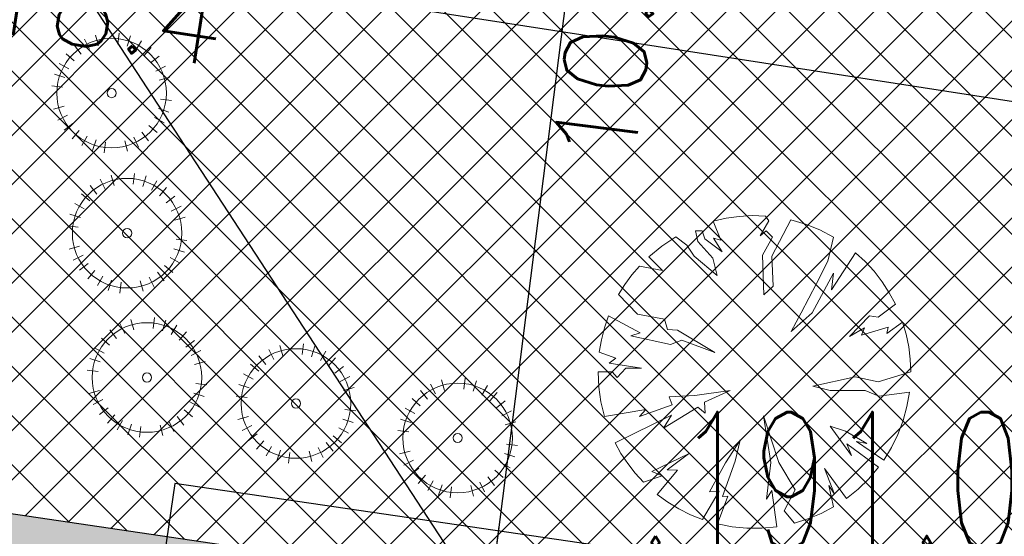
# Model space of a CAD drawing. Header units: metres. Extents: x 5509548 to 5517943, y 5680530 to 5684871.
# Tile 68 of 124: x 5516080.69 to 5516089.68, y 5683301.33 to 5683306.05. Entities that reach past the tile are written whole.
import ezdxf
from ezdxf import colors
from ezdxf.entities.mleader import LeaderData, LeaderLine
from ezdxf.enums import TextEntityAlignment as Align
from ezdxf.lldxf.tags import DXFTag
from ezdxf.math import Vec2, Vec3

# ---------------------------------------------------------------- set-up
doc = ezdxf.new("R2010")
doc.units = ezdxf.units.M
doc.layers.get('0').update_dxf_attribs({"linetype": 'CONTINUOUS', "lineweight": 18})
doc.layers.get('Defpoints').update_dxf_attribs({"linetype": 'CONTINUOUS'})
for name, color, linetype in [('--EL_LEGENDA', 240, 'CONTINUOUS'), ('A-Chodniki', 230, 'CONTINUOUS'), ('A-Nasadzenia', 7, 'CONTINUOUS'), ('A-Nawierzchnie', 41, 'CONTINUOUS'), ('A-Zieleń-Wysoka', 60, 'CONTINUOUS'), ('org', 1, 'CONTINUOUS')]:
    doc.layers.add(name, color=color, linetype=linetype)
doc.layers.add('D-WYMIARY', color=7, linetype='CONTINUOUS', lineweight=15)
doc.layers.add('wysokosci', color=7, linetype='CONTINUOUS', lineweight=25, true_color=0x24e924)
doc.styles.get("Standard").update_dxf_attribs({"font": 'simplex.shx'})
tags = doc.linetypes.add('--LINIA_nN', pattern='A,0.5,-0.2,["nN",Standard,S=0.1,R=0,X=-0.1,Y=-0.05],-0.25', length=0.95).pattern_tags.tags
tags[6] = DXFTag(74, 10)
doc.dimstyles.get("Standard").update_dxf_attribs({"dimtxt": 0.18, "dimasz": 0.18, "dimexe": 0.18, "dimexo": 0.0625, "dimgap": 0.09, "dimtad": 0, "dimtih": 1, "dimtoh": 1, "dimdec": 4, "dimzin": 0, "dimdsep": 46, "dimtxsty": 'Standard', "dimcen": 0.09, "dimadec": 0, "dimazin": 0, "dimtfac": 1, "dimtdec": 4, "dimtofl": 0, "dimtmove": 0, "dimatfit": 3, "dimfxl": 1, "dimtolj": 1, "dimtzin": 0, "dimarcsym": 0})

# ---------------------------------------------------------------- blocks, each defined once
blk = doc.blocks.new('_ARCHTICK')
at = {"color": 0, "linetype": 'ByBlock', "lineweight": -2}
blk.add_line((0, 0), (-1, 0), dxfattribs=at)
blk.add_solid([(0.398, 0.309), (0.309, 0.398), (-0.309, -0.398), (-0.398, -0.309)], dxfattribs=at)
blk = doc.blocks.new('*D421')
at = {"layer": 'D-WYMIARY', "color": 14, "lineweight": -2}
for p, q in [((5516073.056, 5683311.8889), (5516072.3923, 5683307.6098)), ((5516072.0553, 5683308.0467), (5516090.9821, 5683305.1112)), ((5516090.5326, 5683304.823), (5516090.5286, 5683304.797))]:
    blk.add_line(p, q, dxfattribs=at)
at = {"layer": 'Defpoints', "color": 0}
for p in [(5516073.1116, 5683312.2471), (5516090.5868, 5683305.1725), (5516090.5882, 5683305.1812)]:
    blk.add_point(p, dxfattribs=at)
at = {"layer": 'D-WYMIARY', "color": 14, "lineweight": -2, "xscale": 0.5, "yscale": 0.5, "zscale": 0.5}
for p, rotation in [((5516072.4506, 5683307.9853), 171.1838518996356), ((5516090.5868, 5683305.1725), 351.1838518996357)]:
    blk.add_blockref('_ARCHTICK', p, dxfattribs=dict(at, rotation=rotation))
at = {"layer": 'D-WYMIARY', "color": 50, "linetype": 'ByBlock', "insert": (5516081.4535, 5683306.1589), "char_height": 0.75, "attachment_point": 5, "rotation": 351.18385}
blk.add_mtext('\\A1;18.4', dxfattribs=at)
blk = doc.blocks.new('*D423')
at = {"layer": 'D-WYMIARY', "color": 14, "lineweight": -2}
for p, q in [((5516071.5835, 5683302.4059), (5516071.2164, 5683300.1107)), ((5516082.4407, 5683300.6695), (5516082.0736, 5683298.3743)), ((5516082.5286, 5683298.6863), (5516070.8814, 5683300.5491))]:
    blk.add_line(p, q, dxfattribs=at)
at = {"layer": 'Defpoints', "color": 0}
for p in [(5516071.6407, 5683302.7638), (5516082.4979, 5683301.0274), (5516071.2764, 5683300.4859)]:
    blk.add_point(p, dxfattribs=at)
at = {"layer": 'D-WYMIARY', "color": 14, "lineweight": -2, "xscale": 0.5, "yscale": 0.5, "zscale": 0.5}
for p, rotation in [((5516071.2764, 5683300.4859), 170.9135448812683), ((5516082.1336, 5683298.7495), 350.9135448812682)]:
    blk.add_blockref('_ARCHTICK', p, dxfattribs=dict(at, rotation=rotation))
at = {"layer": 'D-WYMIARY', "color": 50, "linetype": 'ByBlock', "insert": (5516076.6379, 5683299.198), "char_height": 0.75, "attachment_point": 5, "rotation": 350.91354}
blk.add_mtext('\\A1;11.0', dxfattribs=at)
blk = doc.blocks.new('*D437')
at = {"layer": 'D-WYMIARY', "color": 14, "lineweight": -2}
for p, q in [((5516084.9562, 5683300.5347), (5516086.3192, 5683311.2316)), ((5516084.846, 5683311.0161), (5516086.6456, 5683310.7868)), ((5516083.5842, 5683301.1128), (5516085.3837, 5683300.8835))]:
    blk.add_line(p, q, dxfattribs=at)
at = {"layer": 'Defpoints', "color": 0}
for p in [(5516084.4865, 5683311.0619), (5516086.2686, 5683310.8348), (5516083.2246, 5683301.1586)]:
    blk.add_point(p, dxfattribs=at)
at = {"layer": 'D-WYMIARY', "color": 14, "lineweight": -2, "xscale": 0.5, "yscale": 0.5, "zscale": 0.5}
for p, rotation in [((5516086.2686, 5683310.8348), 82.73860154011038), ((5516085.0068, 5683300.9315), 262.7386015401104)]:
    blk.add_blockref('_ARCHTICK', p, dxfattribs=dict(at, rotation=rotation))
at = {"layer": 'D-WYMIARY', "color": 50, "linetype": 'ByBlock', "insert": (5516086.0593, 5683305.8294), "char_height": 0.75, "attachment_point": 5, "rotation": 82.7386}
blk.add_mtext('\\A1;10.0', dxfattribs=at)
blk = doc.blocks.new('Drzewo-2')
at = {"layer": 'A-Zieleń-Wysoka', "linetype": 'Continuous', "lineweight": 13}
for p, q in [((-0.3935, 1.4165, 20.48), (-0.2765, 1.4432, 20.48)), ((-0.2765, 1.4432, 20.48), (-0.1576, 1.46, 20.48)), ((-0.1576, 1.46, 20.48), (-0.0378, 1.4668, 20.48)), ((-0.0378, 1.4668, 20.48), (0.0822, 1.4634, 20.48)), ((0.0822, 1.4634, 20.48), (0.1142, 1.4197, 20.48)), ((-0.3252, 1.2426, 20.48), (-0.3935, 1.4165, 20.48)), ((0.1142, 1.4197, 20.48), (0.0355, 1.282, 20.48)), ((0.1405, 1.0983, 20.48), (0.313, 1.4281, 20.48)), ((0.313, 1.4281, 20.48), (0.4481, 1.3888, 20.48)), ((0.4481, 1.3888, 20.48), (0.5786, 1.3363, 20.48)), ((-0.863, 1.1895, 20.48), (-0.7347, 1.2736, 20.48)), ((-0.7347, 1.2736, 20.48), (-0.6335, 1.1967, 20.48)), ((-0.5548, 1.3279, 20.48), (-0.4958, 1.3279, 20.48)), ((-0.5351, 1.2295, 20.48), (-0.5548, 1.3279, 20.48)), ((-0.4958, 1.3279, 20.48), (-0.4696, 1.2557, 20.48)), ((-0.3908, 1.2623, 20.48), (-0.3252, 1.2426, 20.48)), ((-0.3121, 1.1377, 20.48), (-0.3908, 1.2623, 20.48)), ((0.0355, 1.282, 20.48), (0.088, 1.3279, 20.48)), ((0.147, 1.2688, 20.48), (0.0552, 1.1049, 20.48)), ((0.088, 1.3279, 20.48), (0.147, 1.2688, 20.48)), ((0.5786, 1.3363, 20.48), (0.7034, 1.2713, 20.48)), ((0.7034, 1.2713, 20.48), (0.6521, 1.0524, 20.48)), ((-0.9815, 1.0921, 20.48), (-0.863, 1.1895, 20.48)), ((-0.6335, 1.1967, 20.48), (-0.5679, 1.0983, 20.48)), ((-0.3974, 1.0786, 20.48), (-0.5351, 1.2295, 20.48)), ((-0.4696, 1.2557, 20.48), (-0.3121, 1.1377, 20.48)), ((-0.8566, 0.9671, 20.48), (-0.9815, 1.0921, 20.48)), ((-0.5679, 1.0983, 20.48), (-0.358, 0.9212, 20.48)), ((-0.358, 0.9212, 20.48), (-0.3974, 1.0786, 20.48)), ((0.0552, 1.1049, 20.48), (0.0683, 0.7441, 20.48)), ((0.1536, 0.8228, 20.48), (0.1405, 1.0983, 20.48)), ((0.6849, 0.79, 20.48), (0.9054, 1.1281, 20.48)), ((0.9054, 1.1281, 20.48), (0.9933, 1.047, 20.48)), ((-1.1366, 0.9254, 20.48), (-1.0669, 1.0069, 20.48)), ((-1.0669, 1.0069, 20.48), (-0.8566, 0.9671, 20.48)), ((0.6521, 1.0524, 20.48), (0.5472, 0.849, 20.48)), ((0.9933, 1.047, 20.48), (1.074, 0.9588, 20.48)), ((-1.1999, 0.8388, 20.48), (-1.1366, 0.9254, 20.48)), ((0.5078, 0.5801, 20.48), (0.7046, 0.9409, 20.48)), ((0.7046, 0.9409, 20.48), (0.6849, 0.79, 20.48)), ((1.074, 0.9588, 20.48), (1.1471, 0.8642, 20.48)), ((-1.2566, 0.7478, 20.48), (-1.1999, 0.8388, 20.48)), ((0.0683, 0.7441, 20.48), (0.1536, 0.8228, 20.48)), ((0.5472, 0.849, 20.48), (0.4094, 0.5801, 20.48)), ((1.1471, 0.8642, 20.48), (1.212, 0.7638, 20.48)), ((-1.0862, 0.567, 20.48), (-1.2566, 0.7478, 20.48)), ((1.212, 0.7638, 20.48), (1.2682, 0.6583, 20.48)), ((1.2682, 0.6583, 20.48), (1.1113, 0.5407, 20.48)), ((-1.3862, 0.4435, 20.48), (-1.3495, 0.5517, 20.48)), ((-1.3495, 0.5517, 20.48), (-1.0599, 0.3964, 20.48)), ((-0.8369, 0.5211, 20.48), (-1.0862, 0.567, 20.48)), ((0.3176, 0.4095, 20.48), (0.5078, 0.5801, 20.48)), ((0.4094, 0.5801, 20.48), (0.3176, 0.4095, 20.48)), ((1.0326, 0.5539, 20.48), (0.8489, 0.3636, 20.48)), ((1.1113, 0.5407, 20.48), (1.0326, 0.5539, 20.48)), ((-0.8106, 0.4292, 20.48), (-0.8369, 0.5211, 20.48)), ((1.19, 0.3899, 20.48), (1.3347, 0.4949, 20.48)), ((1.3347, 0.4949, 20.48), (1.3671, 0.3839, 20.48)), ((-1.4141, 0.3327, 20.48), (-1.3862, 0.4435, 20.48)), ((-1.0599, 0.3964, 20.48), (-1.1452, 0.3702, 20.48)), ((-1.1452, 0.3702, 20.48), (-0.7844, 0.2915, 20.48)), ((-0.7188, 0.4227, 20.48), (-0.8106, 0.4292, 20.48)), ((-0.3777, 0.2193, 20.48), (-0.7188, 0.4227, 20.48)), ((0.8489, 0.3636, 20.48), (0.9867, 0.4423, 20.48)), ((0.9604, 0.3767, 20.48), (1.2031, 0.4489, 20.48)), ((0.9867, 0.4423, 20.48), (0.9604, 0.3767, 20.48)), ((1.2031, 0.4489, 20.48), (1.19, 0.3899, 20.48)), ((1.3671, 0.3839, 20.48), (1.3904, 0.2706, 20.48)), ((-1.433, 0.22, 20.48), (-1.4141, 0.3327, 20.48)), ((-0.7844, 0.2915, 20.48), (-0.6795, 0.3308, 20.48)), ((-0.6795, 0.3308, 20.48), (-0.3777, 0.2193, 20.48)), ((1.3904, 0.2706, 20.48), (1.4044, 0.1558, 20.48)), ((-1.2829, 0.1668, 20.48), (-1.433, 0.22, 20.48)), ((-1.342, 0.1209, 20.48), (-1.2829, 0.1668, 20.48)), ((-1.0468, 0.075, 20.48), (-1.342, 0.1209, 20.48)), ((1.4044, 0.1558, 20.48), (1.4091, 0.0402, 20.48)), ((-1.4444, 0.0402, 20.48), (-1.3157, 0.0422, 20.48)), ((-1.4378, -0.0967, 20.48), (-1.4444, 0.0402, 20.48)), ((-1.3157, 0.0422, 20.48), (-1.2698, -0.0103, 20.48)), ((-1.2698, -0.0103, 20.48), (-1.1911, 0.075, 20.48)), ((-1.1911, 0.075, 20.48), (-1.0468, 0.075, 20.48)), ((1.4091, 0.0402, 20.48), (1.1113, -0.0496, 20.48)), ((0.9014, -0.0037, 20.48), (0.5144, -0.089, 20.48)), ((0.5144, -0.089, 20.48), (0.6718, -0.1283, 20.48)), ((1.1113, -0.0496, 20.48), (0.9014, -0.0037, 20.48)), ((-1.4181, -0.2323, 20.48), (-1.4378, -0.0967, 20.48)), ((-0.5621, -0.1748, 20.48), (-0.7968, -0.186, 20.48)), ((-0.2379, -0.1301, 20.48), (-0.5621, -0.1748, 20.48)), ((-0.4727, -0.2363, 20.48), (-0.2379, -0.1301, 20.48)), ((0.6718, -0.1283, 20.48), (0.9932, -0.1283, 20.48)), ((0.9932, -0.1283, 20.48), (1.1179, -0.1808, 20.48)), ((1.1179, -0.1808, 20.48), (1.3973, -0.1428, 20.48)), ((1.3973, -0.1428, 20.48), (1.3739, -0.2746, 20.48)), ((-1.3855, -0.3654, 20.48), (-1.4181, -0.2323, 20.48)), ((-0.7689, -0.2587, 20.48), (-1.0651, -0.3648, 20.48)), ((-0.7968, -0.186, 20.48), (-0.7689, -0.2587, 20.48)), ((-0.4671, -0.3369, 20.48), (-0.4727, -0.2363, 20.48)), ((-1.0092, -0.3034, 20.48), (-1.3855, -0.3654, 20.48)), ((-1.2898, -0.6057, 20.48), (-0.7745, -0.3537, 20.48)), ((-1.0651, -0.3648, 20.48), (-1.0092, -0.3034, 20.48)), ((-0.8471, -0.471, 20.48), (-0.5341, -0.281, 20.48)), ((-0.7745, -0.3537, 20.48), (-0.8471, -0.471, 20.48)), ((-0.5341, -0.281, 20.48), (-0.4671, -0.3369, 20.48)), ((0.0639, -0.3593, 20.48), (0.131, -0.784, 20.48)), ((0.2036, -0.784, 20.48), (0.0639, -0.3593, 20.48)), ((1.3739, -0.2746, 20.48), (1.3383, -0.4037, 20.48)), ((1.3383, -0.4037, 20.48), (1.2907, -0.5288, 20.48)), ((0.6731, -0.4543, 20.48), (0.8687, -0.7226, 20.48)), ((0.8128, -0.499, 20.48), (0.6731, -0.4543, 20.48)), ((1.0085, -0.6108, 20.48), (0.8128, -0.499, 20.48)), ((1.2907, -0.5288, 20.48), (1.2316, -0.6489, 20.48)), ((-1.2354, -0.7032, 20.48), (-1.2898, -0.6057, 20.48)), ((-0.1485, -0.5828, 20.48), (-0.2826, -0.7896, 20.48)), ((-0.1932, -0.7729, 20.48), (-0.1485, -0.5828, 20.48)), ((0.8687, -0.7226, 20.48), (0.824, -0.6164, 20.48)), ((0.824, -0.6164, 20.48), (1.1136, -0.8292, 20.48)), ((0.9134, -0.594, 20.48), (1.0085, -0.6108, 20.48)), ((1.1616, -0.763, 20.48), (0.9134, -0.594, 20.48)), ((-1.1736, -0.7961, 20.48), (-1.2354, -0.7032, 20.48)), ((-0.618, -0.7058, 20.48), (-0.9533, -0.8679, 20.48)), ((-0.8136, -0.8511, 20.48), (-0.618, -0.7058, 20.48)), ((1.2316, -0.6489, 20.48), (1.1616, -0.763, 20.48)), ((-1.1047, -0.8839, 20.48), (-1.1736, -0.7961, 20.48)), ((-0.2826, -0.7896, 20.48), (-0.428, -1.0523, 20.48)), ((-0.3106, -1.097, 20.48), (-0.1932, -0.7729, 20.48)), ((0.131, -0.784, 20.48), (0.0918, -1.1194, 20.48)), ((0.3545, -1.0355, 20.48), (0.2036, -0.784, 20.48)), ((-1.0291, -0.9661, 20.48), (-1.1047, -0.8839, 20.48)), ((-0.9533, -0.8679, 20.48), (-0.8583, -0.907, 20.48)), ((-0.905, -1.0771, 20.48), (-0.7186, -0.8567, 20.48)), ((-0.7186, -0.8567, 20.48), (-0.8136, -0.8511, 20.48)), ((0.6228, -0.8399, 20.48), (0.7122, -1.0747, 20.48)), ((0.8219, -1.1135, 20.48), (0.6228, -0.8399, 20.48)), ((1.1136, -0.8292, 20.48), (1.0256, -0.9331, 20.48)), ((-0.8583, -0.907, 20.48), (-1.0291, -0.9661, 20.48)), ((1.0256, -0.9331, 20.48), (0.928, -1.0282, 20.48)), ((-0.8088, -1.1471, 20.48), (-0.905, -1.0771, 20.48)), ((-0.3385, -1.0467, 20.48), (-0.4902, -1.306, 20.48)), ((-0.428, -1.0523, 20.48), (-0.3385, -1.0467, 20.48)), ((0.0918, -1.1194, 20.48), (0.1421, -1.0411, 20.48)), ((0.1421, -1.0411, 20.48), (0.1862, -1.3719, 20.48)), ((0.2539, -1.2256, 20.48), (0.3545, -1.0355, 20.48)), ((0.6619, -0.9964, 20.48), (0.7036, -1.1908, 20.48)), ((0.7122, -1.0747, 20.48), (0.6619, -0.9964, 20.48)), ((0.928, -1.0282, 20.48), (0.8219, -1.1135, 20.48)), ((-0.7072, -1.2089, 20.48), (-0.8088, -1.1471, 20.48)), ((-0.356, -1.3459, 20.48), (-0.2603, -1.0914, 20.48)), ((-0.2603, -1.0914, 20.48), (-0.3106, -1.097, 20.48)), ((-0.6007, -1.262, 20.48), (-0.7072, -1.2089, 20.48)), ((0.3479, -1.339, 20.48), (0.2539, -1.2256, 20.48)), ((0.5897, -1.2509, 20.48), (0.4708, -1.3004, 20.48)), ((0.7036, -1.1908, 20.48), (0.5897, -1.2509, 20.48)), ((-0.4902, -1.306, 20.48), (-0.6007, -1.262, 20.48)), ((-0.222, -1.3719, 20.48), (-0.356, -1.3459, 20.48)), ((0.4708, -1.3004, 20.48), (0.3479, -1.339, 20.48)), ((-0.0862, -1.3849, 20.48), (-0.222, -1.3719, 20.48)), ((0.0503, -1.385, 20.48), (-0.0862, -1.3849, 20.48)), ((0.1862, -1.3719, 20.48), (0.0503, -1.385, 20.48))]:
    blk.add_line(p, q, dxfattribs=at)

msp = doc.modelspace()

# ---------------------------------------------------------------- hatches: boundary and pattern name
at = {"layer": 'A-Nawierzchnie', "linetype": 'ByBlock', "true_color": 0xb7e0ab, "transparency": 33554687}
h = msp.add_hatch(dxfattribs=at)
h.set_pattern_fill('ANSI37', color=9, scale=0.1, style=0)
h.set_pattern_definition([(45, (615.27432, 129.31925), (-0.224506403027, 0.224506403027), []), (135, (615.27432, 129.31925), (-0.224506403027, -0.224506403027), [])])
h.paths.add_polyline_path([(5516099.6639, 5683319.5096), (5516093.1805, 5683320.4925, 0.024008), (5516090.8891, 5683320.728), (5516071.6665, 5683321.7756, -0.024847), (5516069.2956, 5683322.0234), (5516062.3028, 5683323.1087, -0.363827), (5516061.033, 5683324.5592), (5516063.2311, 5683324.2306), (5516064.4905, 5683332.6469), (5516062.2949, 5683332.9751), (5516065.443, 5683353.3794, 0.414214), (5516062.934, 5683356.8006), (5516050.0898, 5683358.7762, 0.414195), (5516046.6686, 5683356.2674), (5516042.2573, 5683327.5989, 0.414232), (5516044.7663, 5683324.1776), (5516053.3436, 5683322.8583, -0.020079), (5516053.58, 5683322.8121), (5516052.6686, 5683316.9357), (5516054.1509, 5683316.7058), (5516053.921, 5683315.2235), (5516046.9543, 5683316.304), (5516046.5336, 5683313.5915), (5516044.9624, 5683313.8352), (5516043.9616, 5683307.3823), (5516045.5328, 5683307.1386), (5516044.0928, 5683297.8546), (5516044.2411, 5683297.8316), (5516044.0112, 5683296.3494), (5516069.872, 5683292.3384), (5516070.1019, 5683293.8207), (5516070.2501, 5683293.7977), (5516071.69, 5683303.0817), (5516073.2612, 5683302.838), (5516074.2621, 5683309.2909), (5516072.6908, 5683309.5346), (5516073.1116, 5683312.2471), (5516066.1449, 5683313.3276), (5516066.3748, 5683314.8099), (5516068.1406, 5683314.5361), (5516068.7128, 5683314.4528), (5516069.4442, 5683314.3618), (5516070.4218, 5683314.2672), (5516071.2564, 5683314.2106), (5516075.5865, 5683313.9748), (5516074.8502, 5683300.4651), (5516082.2566, 5683299.3801), (5516080.797, 5683289.4165), (5516090.8752, 5683287.9401), (5516092.6102, 5683299.7836), (5516076.4265, 5683302.1545), (5516076.8529, 5683309.9804), (5516087.9488, 5683309.371), (5516088.3054, 5683315.8614), (5516090.617, 5683315.7355, -0.024008), (5516092.4311, 5683315.549), (5516098.5994, 5683314.6138), (5516098.3185, 5683313.3068), (5516091.9943, 5683314.2827), (5516090.3907, 5683303.903), (5516099.094, 5683302.5612), (5516096.4969, 5683285.7468), (5516069.7946, 5683289.8685), (5516048.3426, 5683290.0988), (5516034.9659, 5683291.964), (5516037.0427, 5683305.7156), (5516039.9993, 5683324.3088), (5516043.122, 5683343.0758), (5516045.7965, 5683360.4422), (5516068.3327, 5683356.9759), (5516067.9798, 5683322.477), (5516099.9299, 5683320.7359)])
at = {"layer": 'A-Nawierzchnie', "linetype": 'ByBlock', "true_color": 0xf8e4d3, "transparency": 33554687}
h = msp.add_hatch(color=254, dxfattribs=at)
h.paths.add_polyline_path([(5516054.1509, 5683316.7058), (5516052.6686, 5683316.9357), (5516053.58, 5683322.8123, -0.135374), (5516054.9791, 5683322.0459), (5516054.1509, 5683316.7058)])
h.paths.add_polyline_path([(5516075.5864, 5683313.9747), (5516074.8502, 5683300.4651), (5516082.2566, 5683299.3801), (5516082.532, 5683301.2601), (5516076.4265, 5683302.1545), (5516076.8529, 5683309.9804), (5516087.9488, 5683309.371), (5516088.0359, 5683310.8685), (5516076.9343, 5683311.4735), (5516077.1658, 5683315.3908), (5516071.338, 5683315.7084, -0.0249), (5516068.3606, 5683316.0199), (5516062.3209, 5683316.9566), (5516062.091, 5683315.4743), (5516068.1309, 5683314.5376, 0.024826), (5516071.2564, 5683314.2106), (5516075.5865, 5683313.9748)])

# ---------------------------------------------------------------- linework, layer by layer
at = {"layer": '--EL_LEGENDA', "linetype": '--LINIA_nN', "ltscale": 5, "elevation": 10.3}
msp.add_lwpolyline([(5516089.1614, 5683299.9356), (5516089.2826, 5683300.7634), (5516082.109, 5683301.8143), (5516081.6887, 5683298.9449)], dxfattribs=at)
at = {"layer": 'A-Chodniki', "linetype": 'ByBlock'}
msp.add_line((5516076.4265, 5683302.1545), (5516082.532, 5683301.2601), dxfattribs=at)
at = {"layer": 'A-Nasadzenia', "color": 72, "linetype": 'Continuous', "lineweight": 13}
for p, q in [((5516081.3308, 5683305.7794), (5516081.286, 5683305.8688)), ((5516081.4132, 5683305.8111), (5516081.3866, 5683305.9075)), ((5516081.5883, 5683305.8238), (5516081.6007, 5683305.923)), ((5516081.6744, 5683305.8043), (5516081.7058, 5683305.8992)), ((5516081.755, 5683305.7685), (5516081.8044, 5683305.8554)), ((5516081.2563, 5683305.7323), (5516081.1948, 5683305.8112)), ((5516081.827, 5683305.7176), (5516081.8924, 5683305.7932)), ((5516081.1923, 5683305.6716), (5516081.1167, 5683305.737)), ((5516081.8878, 5683305.6536), (5516081.9667, 5683305.7151)), ((5516081.1414, 5683305.5995), (5516081.0545, 5683305.6489)), ((5516081.9349, 5683305.579), (5516082.0243, 5683305.6239)), ((5516081.1056, 5683305.5189), (5516081.0106, 5683305.5504)), ((5516081.9665, 5683305.4967), (5516082.0629, 5683305.5233)), ((5516081.0861, 5683305.4329), (5516080.9869, 5683305.4452)), ((5516081.9792, 5683305.3216), (5516082.0785, 5683305.3092)), ((5516081.0988, 5683305.2577), (5516081.0024, 5683305.2312)), ((5516081.9598, 5683305.2355), (5516082.0547, 5683305.204)), ((5516081.1305, 5683305.1754), (5516081.0411, 5683305.1306)), ((5516081.9239, 5683305.1549), (5516082.0109, 5683305.1055)), ((5516081.1776, 5683305.1008), (5516081.0987, 5683305.0394)), ((5516081.2383, 5683305.0368), (5516081.1729, 5683304.9612)), ((5516081.873, 5683305.0829), (5516081.9487, 5683305.0175)), ((5516081.3104, 5683304.986), (5516081.261, 5683304.899)), ((5516081.391, 5683304.9501), (5516081.3595, 5683304.8552)), ((5516081.6522, 5683304.9434), (5516081.6787, 5683304.847)), ((5516081.7345, 5683304.975), (5516081.7793, 5683304.8856)), ((5516081.8091, 5683305.0221), (5516081.8705, 5683304.9432)), ((5516081.477, 5683304.9307), (5516081.4647, 5683304.8314)), ((5516081.4728, 5683304.5016), (5516081.428, 5683304.591)), ((5516081.5552, 5683304.5333), (5516081.5286, 5683304.6297)), ((5516081.7303, 5683304.546), (5516081.7427, 5683304.6452)), ((5516081.8163, 5683304.5265), (5516081.8478, 5683304.6214)), ((5516081.3982, 5683304.4545), (5516081.3368, 5683304.5334)), ((5516081.8969, 5683304.4907), (5516081.9463, 5683304.5776)), ((5516081.969, 5683304.4398), (5516082.0344, 5683304.5154)), ((5516081.3343, 5683304.3938), (5516081.2586, 5683304.4592)), ((5516082.0298, 5683304.3758), (5516082.1087, 5683304.4373)), ((5516081.2834, 5683304.3217), (5516081.1964, 5683304.3711)), ((5516082.0769, 5683304.3012), (5516082.1662, 5683304.3461)), ((5516081.2475, 5683304.2411), (5516081.1526, 5683304.2726)), ((5516082.1085, 5683304.2189), (5516082.2049, 5683304.2454)), ((5516081.2281, 5683304.1551), (5516081.1289, 5683304.1674)), ((5516082.1212, 5683304.0438), (5516082.2204, 5683304.0314)), ((5516081.2408, 5683303.9799), (5516081.1444, 5683303.9534)), ((5516082.1018, 5683303.9577), (5516082.1967, 5683303.9262)), ((5516081.2724, 5683303.8976), (5516081.1831, 5683303.8527)), ((5516082.0659, 5683303.8771), (5516082.1529, 5683303.8277)), ((5516081.3195, 5683303.823), (5516081.2406, 5683303.7616)), ((5516082.015, 5683303.8051), (5516082.0907, 5683303.7396)), ((5516081.3803, 5683303.759), (5516081.3149, 5683303.6834)), ((5516081.4524, 5683303.7082), (5516081.403, 5683303.6212)), ((5516081.8765, 5683303.6972), (5516081.9213, 5683303.6078)), ((5516081.9511, 5683303.7443), (5516082.0125, 5683303.6654)), ((5516081.533, 5683303.6723), (5516081.5015, 5683303.5774)), ((5516081.619, 5683303.6529), (5516081.6066, 5683303.5536)), ((5516081.7941, 5683303.6656), (5516081.8207, 5683303.5692)), ((5516081.911, 5683303.2294), (5516081.9234, 5683303.3287)), ((5516081.6535, 5683303.1851), (5516081.6087, 5683303.2745)), ((5516081.7359, 5683303.2167), (5516081.7093, 5683303.3131)), ((5516081.997, 5683303.21), (5516082.0285, 5683303.3049)), ((5516082.0776, 5683303.1741), (5516082.127, 5683303.2611)), ((5516081.515, 5683303.0772), (5516081.4393, 5683303.1426)), ((5516081.5789, 5683303.138), (5516081.5175, 5683303.2169)), ((5516082.1497, 5683303.1233), (5516082.2151, 5683303.1989)), ((5516081.4641, 5683303.0052), (5516081.3771, 5683303.0546)), ((5516082.2105, 5683303.0593), (5516082.2894, 5683303.1207)), ((5516083.0956, 5683302.9794), (5516083.0691, 5683303.0758)), ((5516083.2707, 5683302.9921), (5516083.2831, 5683303.0914)), ((5516083.3568, 5683302.9727), (5516083.3883, 5683303.0676)), ((5516082.2576, 5683302.9847), (5516082.3469, 5683303.0296)), ((5516082.9387, 5683302.9007), (5516082.8773, 5683302.9796)), ((5516083.0133, 5683302.9478), (5516082.9684, 5683303.0372)), ((5516083.4374, 5683302.9368), (5516083.4868, 5683303.0238)), ((5516083.5094, 5683302.886), (5516083.5749, 5683302.9616)), ((5516081.4282, 5683302.9246), (5516081.3333, 5683302.9561)), ((5516082.2892, 5683302.9024), (5516082.3856, 5683302.9289)), ((5516082.8747, 5683302.8399), (5516082.7991, 5683302.9054)), ((5516083.5702, 5683302.822), (5516083.6491, 5683302.8834)), ((5516081.4088, 5683302.8385), (5516081.3096, 5683302.8509)), ((5516082.8238, 5683302.7679), (5516082.7369, 5683302.8173)), ((5516083.6173, 5683302.7474), (5516083.7067, 5683302.7923)), ((5516082.3019, 5683302.7272), (5516082.4011, 5683302.7149)), ((5516082.788, 5683302.6873), (5516082.6931, 5683302.7188)), ((5516084.4882, 5683302.6331), (5516084.4434, 5683302.7225)), ((5516084.5706, 5683302.6648), (5516084.544, 5683302.7612)), ((5516084.7457, 5683302.6775), (5516084.7581, 5683302.7767)), ((5516084.8318, 5683302.658), (5516084.8632, 5683302.7529)), ((5516084.9124, 5683302.6222), (5516084.9618, 5683302.7091)), ((5516081.4215, 5683302.6634), (5516081.3251, 5683302.6369)), ((5516082.2825, 5683302.6412), (5516082.3774, 5683302.6097)), ((5516082.7685, 5683302.6012), (5516082.6693, 5683302.6136)), ((5516083.6489, 5683302.6651), (5516083.7453, 5683302.6916)), ((5516084.4137, 5683302.586), (5516084.3522, 5683302.6649)), ((5516084.9844, 5683302.5713), (5516085.0498, 5683302.6469)), ((5516081.4531, 5683302.5811), (5516081.3638, 5683302.5362)), ((5516082.2466, 5683302.5606), (5516082.3336, 5683302.5112)), ((5516084.3497, 5683302.5253), (5516084.2741, 5683302.5907)), ((5516085.0452, 5683302.5073), (5516085.1241, 5683302.5688)), ((5516081.5002, 5683302.5065), (5516081.4213, 5683302.445)), ((5516081.561, 5683302.4425), (5516081.4956, 5683302.3669)), ((5516082.1318, 5683302.4278), (5516082.1932, 5683302.3489)), ((5516082.1957, 5683302.4885), (5516082.2714, 5683302.4231)), ((5516082.7812, 5683302.4261), (5516082.6848, 5683302.3996)), ((5516083.6616, 5683302.4899), (5516083.7609, 5683302.4776)), ((5516084.2988, 5683302.4532), (5516084.2119, 5683302.5026)), ((5516085.0923, 5683302.4327), (5516085.1817, 5683302.4776)), ((5516081.6331, 5683302.3916), (5516081.5837, 5683302.3047)), ((5516081.7137, 5683302.3558), (5516081.6822, 5683302.2609)), ((5516081.7997, 5683302.3363), (5516081.7873, 5683302.2371)), ((5516081.9748, 5683302.349), (5516082.0014, 5683302.2526)), ((5516082.0572, 5683302.3807), (5516082.102, 5683302.2913)), ((5516082.8129, 5683302.3438), (5516082.7235, 5683302.2989)), ((5516083.6422, 5683302.4039), (5516083.7371, 5683302.3724)), ((5516084.263, 5683302.3726), (5516084.168, 5683302.4041)), ((5516085.1239, 5683302.3504), (5516085.2203, 5683302.377)), ((5516082.86, 5683302.2692), (5516082.7811, 5683302.2077)), ((5516083.5555, 5683302.2512), (5516083.6311, 5683302.1858)), ((5516083.6064, 5683302.3233), (5516083.6933, 5683302.2739)), ((5516084.2435, 5683302.2866), (5516084.1443, 5683302.2989)), ((5516082.9207, 5683302.2052), (5516082.8553, 5683302.1296)), ((5516082.9928, 5683302.1543), (5516082.9434, 5683302.0674)), ((5516083.4915, 5683302.1905), (5516083.5529, 5683302.1116)), ((5516085.1366, 5683302.1753), (5516085.2359, 5683302.1629)), ((5516083.0734, 5683302.1185), (5516083.0419, 5683302.0236)), ((5516083.1594, 5683302.099), (5516083.1471, 5683301.9998)), ((5516083.3346, 5683302.1117), (5516083.3611, 5683302.0153)), ((5516083.4169, 5683302.1434), (5516083.4618, 5683302.054)), ((5516084.2562, 5683302.1114), (5516084.1598, 5683302.0849)), ((5516085.1172, 5683302.0892), (5516085.2121, 5683302.0577)), ((5516084.2879, 5683302.0291), (5516084.1985, 5683301.9842)), ((5516085.0813, 5683302.0086), (5516085.1683, 5683301.9592)), ((5516084.335, 5683301.9545), (5516084.2561, 5683301.8931)), ((5516084.3957, 5683301.8905), (5516084.3303, 5683301.8149)), ((5516085.0304, 5683301.9366), (5516085.1061, 5683301.8712)), ((5516084.4678, 5683301.8397), (5516084.4184, 5683301.7527)), ((5516084.5484, 5683301.8038), (5516084.5169, 5683301.7089)), ((5516084.8096, 5683301.7971), (5516084.8361, 5683301.7007)), ((5516084.8919, 5683301.8287), (5516084.9367, 5683301.7393)), ((5516084.9665, 5683301.8758), (5516085.0279, 5683301.7969)), ((5516084.6344, 5683301.7844), (5516084.6221, 5683301.6851))]:
    msp.add_line(p, q, dxfattribs=at)
for centre, radius in [((5516081.5327, 5683305.3772), 0.5), ((5516081.5327, 5683305.3772), 0.0415), ((5516081.6746, 5683304.0994), 0.5), ((5516081.6746, 5683304.0994), 0.0415), ((5516081.8554, 5683302.7829), 0.5), ((5516083.2151, 5683302.5456), 0.5), ((5516081.8554, 5683302.7829), 0.0415), ((5516084.6901, 5683302.2309), 0.5), ((5516083.2151, 5683302.5456), 0.0415), ((5516084.6901, 5683302.2309), 0.0415)]:
    msp.add_circle(centre, radius, dxfattribs=at)

# ---------------------------------------------------------------- block references
at = {"layer": 'A-Zieleń-Wysoka', "linetype": 'ByBlock'}
msp.add_blockref('Drzewo-2', (5516087.416, 5683302.7928, -20.48), dxfattribs=at)

# ---------------------------------------------------------------- texts
at = {"layer": 'wysokosci', "lineweight": 25, "width": 0.66}
msp.add_text('.191,0', height=1.25, dxfattribs=at).set_placement((5516086.3185, 5683302.4674), align=Align.TOP_LEFT)

# ---------------------------------------------------------------- dimensions: what is measured, and where the dimension line sits
at = {"layer": 'D-WYMIARY'}
dim = msp.add_linear_dim(base=(5516090.5868, 5683305.1725), p1=(5516073.1116, 5683312.2471), p2=(5516090.5882, 5683305.1812), angle=351.18385, dimstyle='Standard', override={"dimtxt": 0.75, "dimasz": 0.5, "dimexe": 0.38, "dimexo": 0.3625, "dimgap": 0.05, "dimtad": 2, "dimtih": 0, "dimdec": 1, "dimblk": 'ARCHTICK', "dimblk1": 'ARCHTICK', "dimblk2": 'ARCHTICK', "dimdle": 0.4, "dimclrd": 14, "dimclre": 14, "dimclrt": 50, "dimtvp": 0.3}, dxfattribs=at)
dim.commit()
dim.dimension.update_dxf_attribs({"geometry": '*D421', "text_midpoint": (5516081.4535, 5683306.1589)})
for p1, p2, distance, picture, middle in [((5516083.2246, 5683301.1586), (5516084.4865, 5683311.0619), -1.7966, '*D437', (5516086.0593, 5683305.8294)), ((5516082.4979, 5683301.0274), (5516071.6407, 5683302.7638), 2.3069, '*D423', (5516076.6379, 5683299.198))]:
    dim = msp.add_aligned_dim(p1=p1, p2=p2, distance=distance, dimstyle='Standard', override={"dimtxt": 0.75, "dimasz": 0.5, "dimexe": 0.38, "dimexo": 0.3625, "dimgap": 0.05, "dimtad": 2, "dimtih": 0, "dimdec": 1, "dimblk": 'ARCHTICK', "dimblk1": 'ARCHTICK', "dimblk2": 'ARCHTICK', "dimdle": 0.4, "dimclrd": 14, "dimclre": 14, "dimclrt": 50, "dimtvp": 0.3}, dxfattribs=at)
    dim.commit()
    dim.dimension.update_dxf_attribs({"geometry": picture, "text_midpoint": middle})

# ---------------------------------------------------------------- leaders
at = {"layer": 'org', "linetype": 'ByBlock'}
ml = msp.add_multileader_mtext('Standard', dxfattribs=at)
ml.set_content('')
ml.set_leader_properties()
ml.build(insert=Vec2(0, 0))
ml.multileader.update_dxf_attribs({"has_dogleg": 0, "text_right_attachment_type": 6, "dogleg_length": 0.36, "arrow_head_size": 0})
ctx = ml.context
ctx.base_point, ctx.char_height, ctx.arrow_head_size, ctx.landing_gap_size, ctx.plane_origin, ctx.plane_x_axis, ctx.plane_y_axis = Vec3(5516095.8869, 5683282.3926), 0.18, 0, 0.09, Vec3(-3106245.0552, 5666210.7269), Vec3(0.75988, -0.650063), Vec3(0.650063, 0.75988)
ctx.right_attachment = 6
notes = []
notes.append((ctx, [(0, (1, 1, 0), (5516096.1604, 5683282.1586), (-0.75988, 0.650063), 0.36, [(0, [(5516078.6837, 5683310.8034), (5516078.7738, 5683310.1413), (5516095.6887, 5683284.254)], 256, [])])]))
ctx.mtext, ml.multileader.dxf.content_type = None, 0
for ctx, leaders in notes:
    for number, flags, end, landing, length, lines in leaders:
        leader = LeaderData()
        leader.index, (leader.has_last_leader_line, leader.has_dogleg_vector, leader.attachment_direction) = number, flags
        leader.last_leader_point, leader.dogleg_vector, leader.dogleg_length = Vec3(end), Vec3(landing), length
        for number, points, colour, breaks in lines:
            line = LeaderLine()
            line.index, line.vertices, line.color, line.breaks = number, Vec3.list(points), colors.encode_raw_color(colour), breaks
            leader.lines.append(line)
        ctx.leaders.append(leader)

doc.saveas('drawing.dxf')
